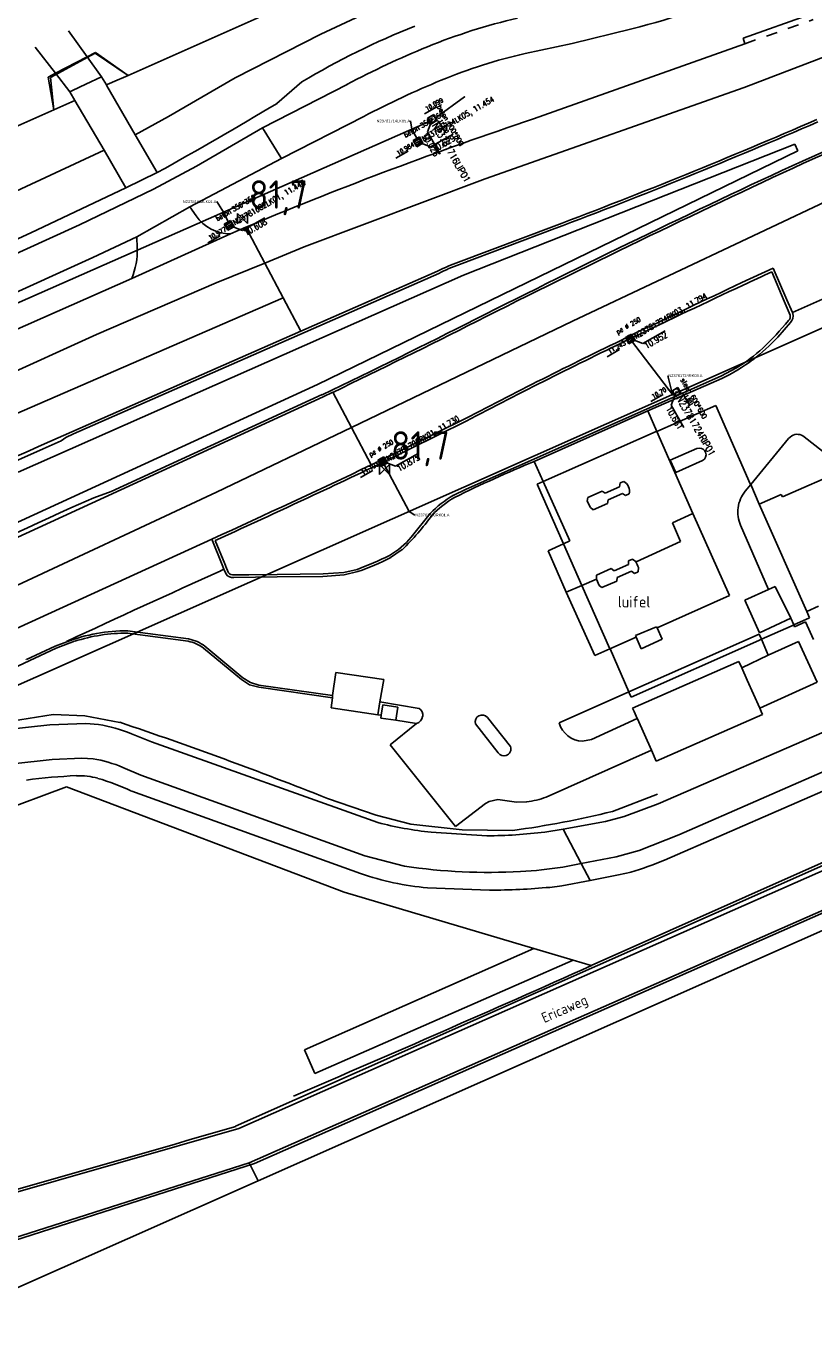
# Model space of a CAD drawing. Extents: x 145741 to 149421, y 457889 to 459999.
# Tile 18 of 84: x 146465 to 146534, y 458452 to 458568. Entities that reach past the tile are written whole.
import ezdxf
from ezdxf.enums import TextEntityAlignment as Align

# ---------------------------------------------------------------- set-up
doc = ezdxf.new("R2010")
doc.units = 0
doc.header["$LTSCALE"] = 4
doc.linetypes.add('11', pattern=[0.5, 0.25, -0.25])
doc.layers.get('0').update_dxf_attribs({"linetype": 'CONTINUOUS'})
doc.layers.add('alg_hulplijn_afstand', color=6, linetype='CONTINUOUS', plot=False)
for name, color, linetype in [('b_kal_riool__hwa_beton_300', 2, 'CONTINUOUS'), ('b_kal_riool__hwa_pvc_125', 2, 'CONTINUOUS'), ('b_kal_riool__hwa_pvc_160', 201, 'CONTINUOUS'), ('b_kal_riool_hwa_bodemkolk_beton_350x350', 7, 'CONTINUOUS'), ('b_kal_riool_hwa_bodemkolk_pe_rond_250', 7, 'CONTINUOUS'), ('b_kal_riool_hwa_bodemput_beton_400x400', 7, 'CONTINUOUS'), ('b_kal_riool_hwa_bodemput_beton_800x800', 7, 'CONTINUOUS'), ('b_kal_riool_hwa_bodemput_steen_600x600', 7, 'CONTINUOUS'), ('b_rio_rwa_kolk_straat_beton @ 1', 3, 'CONTINUOUS'), ('b_rio_rwa_put_inspectie', 170, 'CONTINUOUS'), ('b_rio_txt_bob @ 1', 12, 'CONTINUOUS'), ('MC_MP_aansluit_nummer', 7, 'CONTINUOUS')]:
    doc.layers.add(name, color=color, linetype=linetype)
doc.styles.add('ISO', font='ISO')
doc.styles.add('MC', font='arial.ttf')
doc.styles.add('MUG_standaard', font='romans.shx', dxfattribs={"width": 0.85, "height": 2})
doc.styles.add('MUG_standaard_groot', font='romans.shx', dxfattribs={"width": 0.85, "height": 4})
doc.styles.get("Standard").update_dxf_attribs({"font": 'ISO'})
doc.linetypes.add('RASTER', pattern='A,0.25,-0.25,[150,BLOK.SHX,S=0.25,R=0,X=0,Y=0],-0.25,0.25', length=1)
doc.dimstyles.new('ISO-25', dxfattribs={"dimtxt": 2.5, "dimasz": 2.5, "dimexe": 1.25, "dimexo": 0.625, "dimtad": 1, "dimtxsty": 'Standard', "dimcen": 2.5, "dimadec": 0, "dimazin": 0, "dimtfac": 1, "dimtmove": 0, "dimatfit": 3, "dimfxl": 1, "dimarcsym": 0})

# ---------------------------------------------------------------- blocks, each defined once
blk = doc.blocks.new('kilometerpaal')
at = {"color": 0}
for p, q in [((-0.44, 0.44), (0.44, -0.44)), ((-0.44, -0.44), (-0.44, 0.44)), ((0.44, 0.44), (-0.44, -0.44)), ((0.44, -0.44), (0.44, 0.44))]:
    blk.add_line(p, q, dxfattribs=at)
at = {"color": 0, "style": 'ISO'}
blk.add_attdef('KILOMETERPAAL', (0.59, 0.87), '', height=2.5, dxfattribs=at)
blk = doc.blocks.new('b_rio_rwa_kolk_straat_beton')
for p, q in [((1.25, 1.25), (-1.25, 1.25)), ((-1.25, 1.25), (-1.25, -1.25)), ((-0.94, 0.63), (0.94, 0.63)), ((0.94, 0), (-0.94, 0)), ((1.25, -1.25), (1.25, 1.25)), ((-1.25, -1.25), (1.25, -1.25)), ((-0.94, -0.62), (0.94, -0.62))]:
    blk.add_line(p, q)
at = {"style": 'MUG_standaard', "width": 0.85}
blk.add_attdef('txt', text='', height=2, dxfattribs=at).set_placement((1.75, -0.01), align=Align.MIDDLE_LEFT)
blk = doc.blocks.new('b_rio_txt_bob')
at = {"layer": 'alg_hulplijn_afstand'}
blk.add_lwpolyline([(31.4, 0), (0, 0)], dxfattribs=at)
at = {"style": 'MUG_standaard', "width": 0.85}
blk.add_attdef('hoogte', (7.5, 2.5), '', height=10, dxfattribs=at)
blk.add_attdef('txt', text='', height=10, dxfattribs=at).set_placement((15.8, -15.8), align=Align.BOTTOM_CENTER)
blk = doc.blocks.new('b_rio_rwa_put_inspectie')
for points in [[(-1, 0, -0.414214), (0, 1), (-1, 1)], [(1, 1), (0, 1, -0.414214), (1, 0)]]:
    blk.add_hatch(color=256).paths.add_polyline_path(points)
h = blk.add_hatch(color=256)
h.paths.add_polyline_path([(-1, 0), (-1, -1), (0, -1, -0.414214)])
h.paths.add_polyline_path([(1, -1), (1, 0, -0.414214), (0, -1)])
for p, q in [((-1, 1), (1, 1)), ((-1, -1), (-1, 1)), ((0.74, 0.71), (1.37, 1.41)), ((1, 1), (1, -1)), ((1, -1), (-1, -1))]:
    blk.add_line(p, q)
blk.add_lwpolyline([(1.37, 1.41), (5.37, 1.41)])
blk.add_circle((0, 0), 1)
blk.add_point((0, 0))
blk.add_text('R', height=1).set_placement((0, 0), align=Align.MIDDLE_CENTER)
at = {"style": 'MUG_standaard', "width": 0.85}
blk.add_attdef('hoogte', (1.37, 1.51), '', height=1, dxfattribs=at)
blk.add_attdef('txt', text='', height=2, dxfattribs=at).set_placement((1.5, -0.01), align=Align.MIDDLE_LEFT)
blk = doc.blocks.new('b_kal_riool_hwa_bodemput_steen_600x600')
at = {"layer": 'b_kal_riool_hwa_bodemput_steen_600x600', "linetype": 'ByBlock', "lineweight": -2}
for p, q in [((-0.5, -0.5), (-0.5, 0.5)), ((-0.5, 0.5), (0, 0.5)), ((0, 0.5), (0.5, 0.5)), ((0, 0), (1.38, -1.73)), ((0.5, 0.5), (0.5, -0.5)), ((0.5, -0.5), (-0.5, -0.5))]:
    blk.add_line(p, q, dxfattribs=at)
blk.add_lwpolyline([(1.38, -1.73), (5.53, -1.77)], dxfattribs=at)
at = {"layer": 'b_kal_riool_hwa_bodemput_steen_600x600', "linetype": 'ByBlock', "lineweight": -2, "insert": (-1.35, 2.36), "char_height": 0.8, "attachment_point": 1, "style": 'MUG_standaard_groot'}
blk.add_mtext_dynamic_manual_height_columns('steen 600*600', width=9.2844, gutter_width=3.82, heights=[1.1], dxfattribs=at)
at = {"layer": 'b_kal_riool_hwa_bodemput_steen_600x600', "linetype": 'ByBlock', "lineweight": -2, "style": 'MUG_standaard', "width": 0.85}
blk.add_attdef('hoogte', (1.44, -2.79), '', height=1, dxfattribs=at)
blk = doc.blocks.new('b_kal_riool_hwa_bodemkolk_pe_rond_250')
at = {"layer": 'b_kal_riool_hwa_bodemkolk_pe_rond_250'}
blk.add_line((0, 0), (1.38, -1.73), dxfattribs=at)
blk.add_lwpolyline([(1.38, -1.73), (5.53, -1.77)], dxfattribs=at)
blk.add_circle((0, 0), 0.52, dxfattribs=at)
at = {"layer": 'b_kal_riool_hwa_bodemkolk_pe_rond_250', "insert": (-1.35, 2.36), "char_height": 0.8, "attachment_point": 1, "style": 'MUG_standaard_groot'}
blk.add_mtext_dynamic_manual_height_columns('pe {\\H0.91667x;Ø 250}', width=7.1758, gutter_width=20, heights=[1.1], dxfattribs=at)
at = {"layer": 'b_kal_riool_hwa_bodemkolk_pe_rond_250', "style": 'MUG_standaard', "width": 0.85}
blk.add_attdef('hoogte', (1.44, -2.79), '', height=1, dxfattribs=at)
blk = doc.blocks.new('b_kal_riool_hwa_bodemput_beton_800x800')
at = {"layer": 'b_kal_riool_hwa_bodemput_beton_800x800', "linetype": 'ByBlock', "lineweight": -2}
for p, q in [((-0.5, -0.5), (-0.5, 0.5)), ((-0.5, 0.5), (0, 0.5)), ((0, 0.5), (0.5, 0.5)), ((0, 0), (1.38, -1.73)), ((0.5, 0.5), (0.5, -0.5)), ((0.5, -0.5), (-0.5, -0.5))]:
    blk.add_line(p, q, dxfattribs=at)
blk.add_lwpolyline([(1.38, -1.73), (5.53, -1.77)], dxfattribs=at)
at = {"layer": 'b_kal_riool_hwa_bodemput_beton_800x800', "linetype": 'ByBlock', "lineweight": -2, "insert": (-1.35, 2.36), "char_height": 0.8, "attachment_point": 1, "style": 'MUG_standaard_groot'}
blk.add_mtext_dynamic_manual_height_columns('beton 800*800', width=8.7755, gutter_width=2.21, heights=[1.1], dxfattribs=at)
at = {"layer": 'b_kal_riool_hwa_bodemput_beton_800x800', "linetype": 'ByBlock', "lineweight": -2, "style": 'MUG_standaard', "width": 0.85}
blk.add_attdef('hoogte', (1.44, -2.79), '', height=1, dxfattribs=at)
blk = doc.blocks.new('b_kal_riool_hwa_bodemkolk_beton_350x350')
at = {"layer": 'b_kal_riool_hwa_bodemkolk_beton_350x350'}
blk.add_line((0, 0), (1.38, -1.73), dxfattribs=at)
blk.add_lwpolyline([(1.38, -1.73), (5.53, -1.77)], dxfattribs=at)
at = {"layer": 'b_kal_riool_hwa_bodemput_beton_400x400'}
for p, q in [((-0.5, 0.5), (0, 0.5)), ((-0.5, 0.5), (-0.5, -0.5)), ((0, 0.5), (0.5, 0.5)), ((0.5, 0.5), (0.5, -0.5)), ((0.5, -0.5), (-0.5, -0.5))]:
    blk.add_line(p, q, dxfattribs=at)
at = {"layer": 'b_kal_riool_hwa_bodemkolk_beton_350x350'}
note = blk.add_mtext_dynamic_manual_height_columns('beton ', width=0.8, gutter_width=2.21, heights=[1.1, 0], dxfattribs=dict(at, insert=(-1.35, 2.36), char_height=0.8, attachment_point=1, style='MUG_standaard_groot'))
for column, words in zip(note.columns.linked_columns, ['350*350']):
    column.text = words
at = {"layer": 'b_kal_riool_hwa_bodemkolk_beton_350x350', "style": 'MUG_standaard', "width": 0.85}
blk.add_attdef('hoogte', (1.44, -2.79), '', height=1, dxfattribs=at)
blk = doc.blocks.new('MC_MP_100')
at = {"color": 1}
for p, q in [((-0.1, 0), (0.1, 0)), ((0, -0.1), (0, 0.1))]:
    blk.add_line(p, q, dxfattribs=at)
blk.add_circle((0, 0), 0.5)
at = {"style": 'MC', "flags": 1}
for tag, p in [('$POINTNRA', (0.6, 2.5)), ('$POINTNR', (0.6, 1.3)), ('$DESCR', (0.6, 0.1)), ('$GROUP', (0.6, -1.1))]:
    blk.add_attdef(tag, p, '', height=1, dxfattribs=at)

msp = doc.modelspace()

# ---------------------------------------------------------------- linework, layer by layer
at = {"linetype": 'Continuous'}
for p, q in [((146473.8, 458563.57), (146518.3, 458583.36)), ((146490.76, 458567.21), (146498.24, 458570.71)), ((146528.03, 458562.5), (146548.9, 458570.47)), ((146527.95, 458566.85), (146533.92, 458568.96)), ((146483.22, 458563.34), (146490.76, 458567.21)), ((146518.15, 458567.66), (146512.91, 458566.37)), ((146512.91, 458566.37), (146508.75, 458565.49)), ((146509.49, 458559.73), (146528.11, 458566.36)), ((146528.11, 458566.36), (146527.95, 458566.85)), ((146466.96, 458563.39), (146470.88, 458565.53)), ((146470.88, 458565.53), (146473.8, 458563.57)), ((146533.17, 458556.02), (146551.41, 458564.17)), ((146551.5, 458563.97), (146533.26, 458555.82)), ((146467.24, 458560.52), (146466.96, 458563.39)), ((146468.9, 458562.24), (146470.06, 458562.78)), ((146470.06, 458562.78), (146471.46, 458563.43)), ((146471.46, 458563.43), (146471.88, 458562.72)), ((146471.88, 458562.72), (146471.94, 458562.75)), ((146471.88, 458562.72), (146471.91, 458562.65)), ((146471.91, 458562.65), (146474.42, 458558.34)), ((146471.94, 458562.75), (146472.84, 458563.15)), ((146472.84, 458563.15), (146473.39, 458563.39)), ((146473.39, 458563.39), (146473.59, 458563.48)), ((146473.59, 458563.48), (146473.8, 458563.57)), ((146477.35, 458559.93), (146483.22, 458563.34)), ((146485.62, 458558.95), (146493.07, 458562.77)), ((146489.1, 458562.99), (146486.9, 458561.1)), ((146468.66, 458562.13), (146468.9, 458562.24)), ((146469.11, 458561.35), (146468.66, 458562.13)), ((146505.24, 458554.46), (146528.03, 458562.5)), ((146433.83, 458545.71), (146467.24, 458560.52)), ((146467.24, 458560.52), (146469.11, 458561.35)), ((146471.67, 458556.97), (146469.11, 458561.35)), ((146474.42, 458558.34), (146477.35, 458559.93)), ((146494.55, 458559.95), (146487.3, 458556.23)), ((146474.42, 458558.34), (146476.36, 458555)), ((146479.8, 458555.58), (146485.62, 458558.95)), ((146487.24, 458556.33), (146485.62, 458558.95)), ((146471.67, 458556.97), (146453.64, 458548.59)), ((146473.59, 458553.67), (146471.67, 458556.97)), ((146490.47, 458536.33), (146532.76, 458556.93)), ((146532.51, 458557.51), (146503.33, 458545.97)), ((146544.99, 458557.08), (146512.94, 458541.92)), ((146532.76, 458556.93), (146532.51, 458557.51)), ((146476.04, 458553.53), (146479.8, 458555.58)), ((146479.22, 458551.97), (146487.3, 458556.23)), ((146487.3, 458556.23), (146487.24, 458556.33)), ((146476.36, 458555), (146473.59, 458553.67)), ((146489.3, 458548.46), (146505.24, 458554.46)), ((146473.59, 458553.67), (146465.22, 458549.68)), ((146469.52, 458550.39), (146476.04, 458553.53)), ((146474.55, 458549.33), (146479.22, 458551.97)), ((146479.78, 458551.2), (146479.22, 458551.97)), ((146438.04, 458536.06), (146469.52, 458550.39)), ((146482.82, 458549.59), (146484.17, 458550.18)), ((146484.17, 458550.18), (146484.68, 458550.4)), ((146484.17, 458550.18), (146485.83, 458547.03)), ((146502.9, 458547.11), (146511.3, 458550.27)), ((146502.98, 458546.91), (146511.38, 458550.06)), ((146465.22, 458549.68), (146438.95, 458537.71)), ((146474.55, 458549.33), (146470.68, 458547.51)), ((146482.82, 458549.59), (146474.12, 458545.66)), ((146474.6, 458548.33), (146474.55, 458549.33)), ((146545.97, 458548.75), (146532.29, 458542.66)), ((146470.68, 458547.51), (146439.17, 458533.21)), ((146485.83, 458547.03), (146489.3, 458548.46)), ((146481.54, 458545.27), (146485.83, 458547.03)), ((146485.83, 458547.03), (146487.45, 458543.95)), ((146489, 458541.02), (146501.05, 458546.32)), ((146530.6, 458546.59), (146527.85, 458545.3)), ((146530.48, 458546.26), (146531.57, 458543.68)), ((146531.8, 458543.79), (146530.6, 458546.59)), ((146435.73, 458528.68), (146474.12, 458545.66)), ((146503.33, 458545.97), (146464.11, 458528.59)), ((146468.97, 458531.97), (146501.15, 458546.12)), ((146471.01, 458540.73), (146481.54, 458545.27)), ((146457.39, 458530.91), (146487.45, 458543.95)), ((146487.45, 458543.95), (146489, 458541.02)), ((146531.57, 458543.68), (146532.1, 458542.44)), ((146532.29, 458542.66), (146531.8, 458543.79)), ((146512.94, 458541.92), (146493.46, 458532.54)), ((146532.12, 458541.79), (146531, 458540.5)), ((146532.29, 458542.66), (146532.32, 458542.58)), ((146452.87, 458532.47), (146471.01, 458540.73)), ((146466.17, 458530.97), (146489, 458541.02)), ((146525.98, 458537.05), (146503.56, 458527.11)), ((146527.37, 458537.79), (146525.98, 458537.05)), ((146433.82, 458510.26), (146490.47, 458536.33)), ((146526.07, 458536.85), (146519.55, 458534)), ((146490.98, 458535.23), (146461.48, 458521.68)), ((146472.31, 458526.9), (146490.89, 458535.43)), ((146491.83, 458535.64), (146490.98, 458535.23)), ((146491.83, 458535.64), (146493.46, 458532.54)), ((146509.56, 458529.55), (146519.55, 458534)), ((146519.55, 458534), (146520.35, 458532.19)), ((146520.35, 458532.19), (146525.54, 458534.48)), ((146525.54, 458534.48), (146528.58, 458527.58)), ((146493.46, 458532.54), (146481.58, 458526.83)), ((146493.46, 458532.54), (146495.2, 458529.24)), ((146503.45, 458533.31), (146495.96, 458529.6)), ((146496.07, 458529.39), (146503.55, 458533.09)), ((146466.31, 458530.66), (146467.9, 458531.37)), ((146467.9, 458531.37), (146468.32, 458531.65)), ((146468.32, 458531.65), (146468.97, 458531.97)), ((146510.35, 458527.79), (146520.3, 458532.17)), ((146520.3, 458532.17), (146520.35, 458532.19)), ((146520.35, 458532.19), (146523.53, 458524.97)), ((146531.94, 458531.56), (146528.62, 458527.5)), ((146532.23, 458531.81), (146531.94, 458531.56)), ((146535.61, 458529.93), (146533.34, 458531.71)), ((146422.75, 458511.26), (146466.31, 458530.66)), ((146521.53, 458529.66), (146523.88, 458530.67)), ((146523.88, 458530.67), (146524.1, 458530.72)), ((146531.41, 458526.41), (146540.95, 458530.63)), ((146495.96, 458529.6), (146495.2, 458529.24)), ((146510.35, 458527.79), (146509.56, 458529.55)), ((146522.03, 458528.57), (146521.53, 458529.66)), ((146524.37, 458529.62), (146522.03, 458528.57)), ((146509.8, 458527.55), (146510.35, 458527.79)), ((146512.7, 458522.55), (146510.35, 458527.79)), ((146517.13, 458527.67), (146517.07, 458527.32)), ((146517.44, 458527.79), (146517.13, 458527.67)), ((146481.58, 458526.83), (146426.69, 458501.17)), ((146470.78, 458526.35), (146472.31, 458526.9)), ((146503.56, 458527.11), (146502.43, 458526.55)), ((146512.13, 458522.29), (146509.8, 458527.55)), ((146515.54, 458526.93), (146514.28, 458526.38)), ((146515.8, 458526.76), (146515.54, 458526.93)), ((146517.07, 458527.32), (146515.8, 458526.76)), ((146516.07, 458526.16), (146517.32, 458526.73)), ((146517.32, 458526.73), (146517.59, 458526.54)), ((146517.59, 458526.54), (146517.92, 458526.68)), ((146528.62, 458527.5), (146528.13, 458526.91)), ((146528.58, 458527.58), (146528.62, 458527.5)), ((146528.62, 458527.5), (146529.37, 458525.78)), ((146529.37, 458525.78), (146531.3, 458526.62)), ((146531.3, 458526.62), (146531.41, 458526.41)), ((146468.74, 458525.45), (146470.78, 458526.35)), ((146514.28, 458526.38), (146514.22, 458526.03)), ((146514.22, 458526.03), (146514.5, 458525.48)), ((146514.5, 458525.48), (146514.76, 458525.29)), ((146514.76, 458525.29), (146516.01, 458525.84)), ((146516.01, 458525.84), (146516.07, 458526.16)), ((146533.55, 458516.33), (146529.37, 458525.78)), ((146500.39, 458524.95), (146498.71, 458522.88)), ((146523.53, 458524.97), (146521.74, 458524.13)), ((146526.76, 458517.73), (146523.53, 458524.97)), ((146521.74, 458524.13), (146522.44, 458522.48)), ((146527.72, 458523.92), (146530.19, 458518.26)), ((146442.06, 458504.79), (146481.15, 458522.7)), ((146481.15, 458522.7), (146482.07, 458520.44)), ((146482.3, 458520.53), (146481.46, 458522.57)), ((146510.77, 458521.68), (146512.13, 458522.29)), ((146512.13, 458522.29), (146512.7, 458522.55)), ((146513.75, 458518.62), (146512.13, 458522.29)), ((146522.44, 458522.48), (146518.52, 458520.71)), ((146497.92, 458521.77), (146496.91, 458521.07)), ((146512.38, 458518.02), (146510.77, 458521.68)), ((146518.21, 458520.94), (146517.86, 458520.77)), ((146517.86, 458520.77), (146517.87, 458520.45)), ((146518.52, 458520.71), (146518.21, 458520.94)), ((146482.23, 458520.05), (146481.94, 458519.91)), ((146482.07, 458520.44), (146482.23, 458520.05)), ((146482.42, 458519.6), (146482.23, 458520.05)), ((146482.46, 458520.14), (146482.3, 458520.53)), ((146482.62, 458519.73), (146482.46, 458520.14)), ((146484.42, 458519.56), (146483.1, 458519.55)), ((146486.92, 458519.59), (146484.42, 458519.56)), ((146490.97, 458519.63), (146486.92, 458519.59)), ((146492.82, 458519.54), (146490.94, 458519.41)), ((146492.79, 458519.75), (146490.97, 458519.63)), ((146493.95, 458520.03), (146492.79, 458519.75)), ((146494.02, 458519.83), (146492.82, 458519.54)), ((146516.33, 458520.12), (146515.05, 458519.51)), ((146516.6, 458519.89), (146516.33, 458520.12)), ((146517.87, 458520.45), (146516.6, 458519.89)), ((146516.87, 458519.32), (146518.12, 458519.87)), ((146518.12, 458519.87), (146518.39, 458519.68)), ((146518.39, 458519.68), (146518.71, 458519.82)), ((146518.71, 458519.82), (146518.74, 458520.2)), ((146486.91, 458519.36), (146483.11, 458519.31)), ((146490.94, 458519.41), (146486.91, 458519.36)), ((146513.75, 458518.62), (146512.38, 458518.02)), ((146515.03, 458519.18), (146513.75, 458518.62)), ((146516.22, 458513.04), (146513.75, 458518.62)), ((146515.05, 458519.51), (146515.03, 458519.18)), ((146515.03, 458519.18), (146515.26, 458518.61)), ((146515.26, 458518.61), (146515.52, 458518.43)), ((146515.52, 458518.43), (146516.83, 458518.99)), ((146516.83, 458518.99), (146516.87, 458519.32)), ((146530.19, 458518.26), (146530.77, 458518.51)), ((146530.77, 458518.51), (146532.16, 458515.73)), ((146512.38, 458518.02), (146514.88, 458512.45)), ((146520.37, 458514.89), (146526.76, 458517.73)), ((146530.19, 458518.26), (146528.1, 458517.31)), ((146528.1, 458517.31), (146529.39, 458514.45)), ((146534.58, 458516.79), (146533.55, 458516.33)), ((146533.55, 458516.33), (146533.8, 458515.75)), ((146518.47, 458514.21), (146520.33, 458514.97)), ((146520.33, 458514.97), (146520.37, 458514.89)), ((146520.37, 458514.89), (146520.82, 458513.89)), ((146529.39, 458514.45), (146532.16, 458515.73)), ((146532.18, 458515.03), (146529.57, 458513.87)), ((146532.41, 458515.13), (146532.16, 458515.73)), ((146532.41, 458515.13), (146532.18, 458515.03)), ((146533.8, 458515.75), (146532.41, 458515.13)), ((146532.48, 458514.97), (146532.41, 458515.13)), ((146533.45, 458515.41), (146532.48, 458514.97)), ((146534.16, 458513.85), (146533.45, 458515.41)), ((146479.11, 458513.9), (146473.75, 458514.62)), ((146473.75, 458514.42), (146479.07, 458513.7)), ((146516.22, 458513.04), (146518.53, 458514.07)), ((146517.9, 458509.23), (146529.36, 458514.33)), ((146529.33, 458513.76), (146518.1, 458508.78)), ((146518.53, 458514.07), (146518.47, 458514.21)), ((146518.96, 458513.04), (146518.53, 458514.07)), ((146520.82, 458513.89), (146518.96, 458513.04)), ((146529.57, 458513.87), (146529.33, 458513.76)), ((146529.36, 458514.33), (146529.57, 458513.87)), ((146529.57, 458513.87), (146530.17, 458512.47)), ((146455.3, 458507.42), (146467.45, 458513.08)), ((146467.37, 458513.27), (146464.84, 458512.1)), ((146468.39, 458513.64), (146467.37, 458513.27)), ((146467.45, 458513.08), (146469.08, 458513.69)), ((146468.36, 458513.69), (146468.39, 458513.64)), ((146480.44, 458513.1), (146483.77, 458510.33)), ((146483.9, 458510.48), (146480.55, 458513.26)), ((146514.88, 458512.45), (146516.22, 458513.04)), ((146516.23, 458513.02), (146516.22, 458513.04)), ((146517.9, 458509.23), (146516.23, 458513.02)), ((146530.17, 458512.47), (146532.83, 458513.68)), ((146532.83, 458513.68), (146534.46, 458510.08)), ((146464.84, 458512.1), (146464.81, 458512.14)), ((146527.36, 458511.83), (146518.22, 458507.81)), ((146527.58, 458511.92), (146527.36, 458511.83)), ((146527.83, 458511.36), (146527.58, 458511.92)), ((146530.17, 458512.47), (146527.83, 458511.36)), ((146483.77, 458510.33), (146484.49, 458509.87)), ((146484.57, 458510.05), (146483.9, 458510.48)), ((146491.8, 458508.92), (146492.07, 458510.95)), ((146492.07, 458510.95), (146496.31, 458510.33)), ((146496.31, 458510.33), (146495.97, 458508.36)), ((146528.31, 458510.28), (146527.83, 458511.36)), ((146529.42, 458507.8), (146528.31, 458510.28)), ((146484.49, 458509.87), (146485.29, 458509.64)), ((146485.31, 458509.84), (146484.57, 458510.05)), ((146485.29, 458509.64), (146491.78, 458508.72)), ((146491.8, 458508.92), (146485.31, 458509.84)), ((146511.74, 458506.5), (146517.9, 458509.23)), ((146517.9, 458509.22), (146517.9, 458509.23)), ((146518.1, 458508.78), (146517.9, 458509.22)), ((146534.46, 458510.08), (146529.42, 458507.8)), ((146491.78, 458508.72), (146491.67, 458507.83)), ((146491.8, 458508.92), (146491.78, 458508.72)), ((146495.77, 458507.22), (146495.97, 458508.36)), ((146495.97, 458508.36), (146499.41, 458507.77)), ((146496.09, 458507.17), (146496.23, 458508.08)), ((146496.23, 458508.08), (146497.54, 458507.9)), ((146497.54, 458507.9), (146497.36, 458506.74)), ((146491.67, 458507.83), (146495.77, 458507.22)), ((146496.09, 458507.17), (146495.77, 458507.22)), ((146496.05, 458506.92), (146496.09, 458507.17)), ((146497.36, 458506.74), (146496.05, 458506.92)), ((146499.2, 458506.44), (146497.36, 458506.74)), ((146505.43, 458506.98), (146507.46, 458504.43)), ((146518.63, 458506.89), (146514.6, 458505.03)), ((146518.22, 458507.81), (146518.35, 458507.51)), ((146518.35, 458507.51), (146518.63, 458506.89)), ((146518.63, 458506.89), (146518.64, 458506.86)), ((146518.64, 458506.86), (146519.87, 458504.09)), ((146520.3, 458503.14), (146529.66, 458507.25)), ((146529.54, 458507.52), (146529.42, 458507.8)), ((146529.66, 458507.25), (146529.54, 458507.52)), ((146462.88, 458505.9), (146466.91, 458506.33)), ((146466.91, 458506.33), (146470.07, 458506.45)), ((146470.07, 458506.45), (146471.19, 458506.37)), ((146496.86, 458504.58), (146499.2, 458506.44)), ((146506.39, 458503.85), (146504.39, 458506.42)), ((146520.48, 458499.38), (146535.75, 458506.02)), ((146545.23, 458506.69), (146522.29, 458496.65)), ((146474.1, 458505.55), (146475.86, 458504.82)), ((146475.86, 458504.82), (146495.78, 458497.72)), ((146502.61, 458497.36), (146496.86, 458504.58)), ((146514.6, 458505.03), (146513.82, 458504.88)), ((146467.1, 458503.28), (146463.64, 458502.9)), ((146469.7, 458503.4), (146467.1, 458503.28)), ((146470.71, 458503.33), (146469.7, 458503.4)), ((146519.87, 458504.09), (146510.62, 458499.96)), ((146519.87, 458504.09), (146519.87, 458504.09)), ((146519.87, 458504.09), (146520.3, 458503.14)), ((146474.9, 458501.9), (146473.33, 458502.58)), ((146494.64, 458494.8), (146474.9, 458501.9)), ((146538.3, 458501.93), (146521.02, 458494.41)), ((146468.35, 458500.86), (146453.1, 458495.21)), ((146492.81, 458491.57), (146468.35, 458500.86)), ((146494.25, 458493.23), (146474.11, 458500.49)), ((146505.27, 458499.41), (146502.61, 458497.36)), ((146505.59, 458499.58), (146505.27, 458499.41)), ((146506.34, 458499.74), (146505.59, 458499.58)), ((146507.99, 458499.52), (146506.34, 458499.74)), ((146508.89, 458499.55), (146507.99, 458499.52)), ((146517.48, 458498.24), (146520.48, 458499.38)), ((146512.1, 458497.15), (146515.84, 458497.81)), ((146515.84, 458497.81), (146517.48, 458498.24)), ((146500.49, 458496.87), (146505.37, 458496.54)), ((146510.5, 458496.87), (146512.1, 458497.15)), ((146512.1, 458497.15), (146513.7, 458494.11)), ((146522.29, 458496.65), (146518.8, 458495.27)), ((146518.8, 458495.27), (146516.77, 458494.71)), ((146490.92, 458474.02), (146537.51, 458494.61)), ((146498.12, 458493.88), (146494.64, 458494.8)), ((146513.7, 458494.11), (146512.07, 458493.8)), ((146516.77, 458494.71), (146513.7, 458494.11)), ((146513.7, 458494.11), (146514.48, 458492.62)), ((146535.1, 458494.26), (146514.58, 458485.11)), ((146516.98, 458493.1), (146514.48, 458492.62)), ((146516.98, 458493.1), (146518.08, 458493.36)), ((146505.61, 458491.75), (146500.16, 458491.97)), ((146511.98, 458492.15), (146510.93, 458492)), ((146511.98, 458492.15), (146514.48, 458492.62)), ((146538.14, 458491.16), (146484.93, 458467.68)), ((146509.53, 458486.61), (146492.81, 458491.57)), ((146489.31, 458477.7), (146509.53, 458486.61)), ((146512.99, 458485.59), (146509.53, 458486.61)), ((146490.23, 458475.59), (146512.99, 458485.59)), ((146512.99, 458485.59), (146514.58, 458485.11)), ((146490.23, 458475.59), (146489.31, 458477.7)), ((146490.92, 458474.02), (146483.53, 458470.76)), ((146483.53, 458470.76), (146460.87, 458464.25)), ((146484.93, 458467.68), (146445.11, 458454.91))]:
    msp.add_line(p, q, dxfattribs=at)
at = {"linetype": '11', "lineweight": -3}
msp.add_line((146528.11, 458566.36), (146534.12, 458568.48), dxfattribs=at)
for p, q in [((146468.54, 458567.48), (146470.18, 458565.21)), ((146467.39, 458563.75), (146465.6, 458566.04)), ((146470.18, 458565.21), (146467.39, 458563.75)), ((146470.91, 458565.59), (146470.18, 458565.21)), ((146470.18, 458565.21), (146471.46, 458563.43)), ((146470.91, 458565.59), (146473.8, 458563.57)), ((146467.39, 458563.75), (146466.76, 458563.42)), ((146468.66, 458562.13), (146467.39, 458563.75)), ((146467.24, 458560.52), (146466.76, 458563.42)), ((146567.6, 458502.73), (146485.24, 458466.14)), ((146552.14, 458497.56), (146484.45, 458467.73)), ((146483.26, 458470.95), (146536.3, 458494.51)), ((146484.45, 458467.73), (146440.66, 458453.71)), ((146485.24, 458466.14), (146484.45, 458467.73)), ((146485.24, 458466.14), (146449.4, 458450.23))]:
    msp.add_line(p, q)
at = {"linetype": 'RASTER', "lineweight": -3}
for p, q in [((146462.78, 458506.54), (146467.18, 458507.25)), ((146467.18, 458507.25), (146469.98, 458507.12)), ((146469.98, 458507.12), (146473.06, 458506.55)), ((146491.34, 458499.84), (146495.64, 458498.36)), ((146516.44, 458498.7), (146520.41, 458500.22)), ((146495.64, 458498.36), (146498.68, 458497.57)), ((146498.68, 458497.57), (146503.2, 458497.07)), ((146503.2, 458497.07), (146507.68, 458497.03))]:
    msp.add_line(p, q, dxfattribs=at)
at = {"linetype": 'Continuous'}
for centre, radius, start, end in [((146497.99, 458645.72), 80.62, 284.4781, 292.8124), ((146519.28, 458519.69), 50.18, 102.8806, 112.4066), ((146525.2, 458502.62), 70.34, 111.8426, 120.8807), ((146533.27, 458486.12), 86.56, 112.4983, 117.6754), ((146519.33, 458519.54), 47.16, 102.9695, 112.389), ((146533.38, 458485.87), 83.64, 112.5043, 117.6655), ((146238.02, 458979.33), 486.69, 299.3223, 300.7566), ((146627.7, 458207.72), 371.33, 108.5624, 112.6539), ((146327.86, 459034.81), 518.1, 290.736, 293.4982), ((146327.78, 459035.02), 518.55, 290.7365, 293.4974), ((146934.21, 457691.06), 953.41, 114.8749, 116.79715), ((146935.34, 457688.73), 955.78, 114.87735, 116.7943), ((146482.85, 458553.32), 3.73, 214.6518, 269.5986), ((146467.88, 458548.18), 6.72, 338.0154, 1.3107), ((146509.75, 458528.55), 19.79, 110.2613, 116.0835), ((146509.83, 458528.37), 19.76, 110.304, 116.0856), ((146713.31, 458151.27), 435.25, 114.8382, 115.2055), ((146975.67, 457591.56), 1053.65, 115.15232, 115.74019), ((146949.07, 457647.26), 991.68, 115.12901, 115.75347), ((146147.78, 459247.93), 790.82, 295.71347, 296.80348), ((146149.64, 459244.09), 786.77, 295.78063, 296.80844), ((146509.98, 458560.08), 28.47, 313.7901, 320.4792), ((146531.57, 458542.35), 0.541, 314.0071, 9.2675), ((146531.62, 458542.34), 0.739, 311.8114, 18.7516), ((146734.28, 458091.69), 498.3, 115.7125, 117.5959), ((146734.98, 458090.31), 499.62, 115.7169, 117.5948), ((146516.25, 458554.53), 20.36, 308.0939, 316.4248), ((146519.76, 458550.36), 14.69, 301.2269, 312.5208), ((146519.74, 458550.38), 14.93, 295.0661, 307.3827), ((146532.71, 458530.96), 0.975, 49.9945, 119.4766), ((150662.87, 449034.11), 10382.81, 113.840839, 114.103681), ((146524.11, 458530.14), 0.579, 20.9522, 90.708), ((146524.11, 458530.14), 0.579, 296.4306, 20.9236), ((146107.3, 459343.78), 902.19, 294.48039, 295.46449), ((146105.53, 459347.56), 906.6, 294.49766, 295.51637), ((146557.1, 458415.43), 123.63, 112.6169, 116.186), ((146516.97, 458526.93), 0.977, 345.5307, 61.5044), ((146507.06, 458518.57), 9.23, 120.0804, 136.2316), ((146530.36, 458525.08), 2.88, 140.537, 172.2334), ((148576.53, 453957.64), 5030.67, 114.77069, 115.15383), ((146507.08, 458518.55), 9.04, 120.1172, 136.2125), ((146530.36, 458525.08), 2.88, 172.2544, 203.7153), ((146480.57, 458539.48), 24.8, 314.4073, 323.7037), ((146493.49, 458527.12), 6.73, 299.5977, 320.9156), ((146486.22, 458541.92), 23.21, 289.4495, 297.1457), ((146486.2, 458542), 23.51, 289.4444, 297.1154), ((146512.78, 458517.87), 6.39, 21.3968, 26.3162), ((147225.61, 456879.21), 1801.37, 114.38303, 114.85799), ((146483.07, 458520.2), 0.89, 222.3477, 271.9999), ((146483.08, 458520.2), 0.652, 225.9469, 272.1549), ((146473.6, 458500.29), 14.33, 89.3869, 111.3467), ((146473.77, 458498.96), 15.46, 90.0675, 107.6406), ((146478.38, 458510.3), 3.47, 53.6372, 78.5157), ((146478.37, 458510.29), 3.69, 53.6949, 78.461), ((146498.82, 458507.3), 0.937, 293.74, 345.7382), ((146499.07, 458507.19), 0.677, 349.9887, 59.4161), ((146504.96, 458506.6), 0.6, 38.7663, 197.6246), ((146468.88, 458492.63), 13.93, 68.0127, 80.4662), ((146513.9, 458507.12), 2.24, 196.2569, 267.8821), ((146506.89, 458504.21), 0.614, 288.6512, 20.9396), ((146468.75, 458491.63), 11.87, 67.2959, 80.4781), ((146506.89, 458504.21), 0.613, 215.6708, 288.7502), ((146471.42, 458451.84), 50.06, 92.4885, 97.5608), ((146469.45, 458495.62), 6.23, 74.3395, 91.8598), ((146466.41, 458484.76), 17.5, 63.9261, 74.3682), ((146508.23, 458506.18), 6.66, 275.6287, 290.9924), ((146503.61, 458527.48), 30.77, 255.2493, 264.1731), ((146505.11, 458541.16), 44.61, 270.339, 276.9389), ((146510.34, 458519.81), 27.56, 286.3021, 292.788), ((146502.3, 458516.38), 24.51, 250.835, 265.002), ((146505.41, 458542.1), 48.77, 261.4093, 273.4467), ((146507.16, 458523.35), 29.96, 272.2574, 279.4226), ((146505.09, 458557.47), 65.72, 270.4561, 275.0989)]:
    msp.add_arc(centre, radius, start, end, dxfattribs=at)
at = {"linetype": 'RASTER', "lineweight": -3}
for centre, radius, start, end in [((146352.78, 458150.59), 375.74, 68.3605, 71.331), ((146497.14, 458576.07), 79.74, 277.5958, 284.0059)]:
    msp.add_arc(centre, radius, start, end, dxfattribs=at)
for centre, radius, start, end in [((145834.87, 460001.31), 1661.59, 293.1591, 294.14684), ((145563.08, 461623.73), 3284.33, 285.49548, 286.27062)]:
    msp.add_arc(centre, radius, start, end)
at = {"layer": 'b_kal_riool__hwa_beton_300'}
for points in [[(146263.8, 458413.2, 10.69), (146377.27, 458469.6, 11.22), (146453.07, 458504.94, 11.36), (146522.21, 458535.66, 11.9), (146591.62, 458566.52, 11.77), (146606.92, 458573.31, 11.98), (146612.21, 458578.66, 11.99), (146675.47, 458606.95, 12.18), (146684.52, 458607.96, 12.18), (146729.95, 458628.23, 12.09), (146799.07, 458659.88, 12.18), (146868.82, 458693.21, 12.53), (146935.45, 458726.14, 12.79), (147002.77, 458761.14, 13.01), (147070.05, 458797.25, 13), (147135.14, 458832.84, 12.87), (147192.4, 458865.69, 13.35), (147272.88, 458913.08, 13.57)], [(146324.99, 458482.09, 10.77), (146392.89, 458512.13, 11.01), (146500.23, 458559.46, 11.6)]]:
    msp.add_polyline3d(points, dxfattribs=at)
for p in [(146500.23, 458559.46, 11.6), (146522.21, 458535.66, 11.9)]:
    msp.add_point(p, dxfattribs=at)
at = {"layer": 'b_kal_riool__hwa_pvc_125'}
for points in [[(146499.29, 458557.92, 11.47), (146498.78, 458558.82, 11.59)], [(146482.67, 458550.54, 11.43), (146482.2, 458551.51, 11.5)], [(146518.11, 458540.18, 11.79), (146521.72, 458535.45, 11.7)], [(146496.29, 458529.4, 11.72), (146498.54, 458525.14, 11.66)]]:
    msp.add_polyline3d(points, dxfattribs=at)
for p in [(146498.78, 458558.82, 11.59), (146499.29, 458557.92, 11.47), (146482.2, 458551.51, 11.5), (146482.67, 458550.54, 11.43), (146518.11, 458540.18, 11.79), (146521.38, 458535.9, 11.71), (146496.29, 458529.4, 11.72), (146498.5, 458525.21, 11.66)]:
    msp.add_point(p, dxfattribs=at)
at = {"layer": 'b_kal_riool__hwa_pvc_160'}
msp.add_polyline3d([(146500.93, 458559.84, 11.69), (146503.41, 458561.67, 11.61)], dxfattribs=at)
for p in [(146503.41, 458561.67, 11.61), (146500.93, 458559.84, 11.69)]:
    msp.add_point(p, dxfattribs=at)

# ---------------------------------------------------------------- block references
for p in [(146483.87, 458550.95), (146496.36, 458528.83)]:
    msp.add_blockref('kilometerpaal', p).add_auto_attribs({'KILOMETERPAAL': '81,7'})
at = {"layer": 'b_kal_riool_hwa_bodemkolk_beton_350x350', "xscale": 0.55, "yscale": 0.55, "zscale": 0.55, "rotation": 29.99999999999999}
for p, values in [((146499.3, 458557.7, 10.63), {'hoogte': '10.629'}), ((146482.72, 458550.33, 10.61), {'hoogte': '10.608'})]:
    msp.add_blockref('b_kal_riool_hwa_bodemkolk_beton_350x350', p, dxfattribs=at).add_auto_attribs(values)
at = {"layer": 'b_kal_riool_hwa_bodemkolk_pe_rond_250', "xscale": 0.55, "yscale": 0.55, "zscale": 0.55, "rotation": 29.99999999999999}
for p, values in [((146517.98, 458540.37, 10.95), {'hoogte': '10.952'}), ((146496.2, 458529.57, 10.88), {'hoogte': '10.875'})]:
    msp.add_blockref('b_kal_riool_hwa_bodemkolk_pe_rond_250', p, dxfattribs=at).add_auto_attribs(values)
at = {"layer": 'b_kal_riool_hwa_bodemput_beton_800x800', "xscale": 0.55, "yscale": 0.55, "zscale": 0.55, "rotation": 300.0000000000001}
msp.add_blockref('b_kal_riool_hwa_bodemput_beton_800x800', (146500.6, 458559.73, 10.03), dxfattribs=at).add_auto_attribs({'hoogte': '10.026'})
at = {"layer": 'b_kal_riool_hwa_bodemput_steen_600x600', "xscale": 0.55, "yscale": 0.55, "zscale": 0.55, "rotation": 300.0000000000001}
msp.add_blockref('b_kal_riool_hwa_bodemput_steen_600x600', (146522.05, 458535.65, 11.9), dxfattribs=at).add_auto_attribs({'hoogte': '10.661'})
at = {"layer": 'b_rio_rwa_kolk_straat_beton @ 1', "xscale": 0.25, "yscale": 0.25, "zscale": 0.25, "rotation": 30}
for p, values in [((146499.33, 458557.71, 11.45), {'txt': 'N23781714LK05, 11.454'}), ((146482.69, 458550.35, 11.45), {'txt': 'N23781682LK01, 11.448'}), ((146518.01, 458540.34, 11.79), {'txt': 'N23781724RK03, 11.794'}), ((146496.2, 458529.53, 11.73), {'txt': 'N23781700RK01, 11.730'})]:
    msp.add_blockref('b_rio_rwa_kolk_straat_beton', p, dxfattribs=at).add_auto_attribs(values)
at = {"layer": 'b_rio_rwa_put_inspectie', "xscale": 0.3, "yscale": 0.3, "zscale": 0.3, "rotation": 300.0000000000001}
for p, values in [((146500.56, 458559.69, 11.65), {'hoogte': '11.650', 'txt': 'N23781716LIP01'}), ((146522.08, 458535.64, 11.6), {'hoogte': '11.601', 'txt': 'N23781724RIP01'})]:
    msp.add_blockref('b_rio_rwa_put_inspectie', p, dxfattribs=at).add_auto_attribs(values)
at = {"layer": 'b_rio_txt_bob @ 1'}
ref = msp.add_blockref('b_rio_txt_bob', (146499.9, 458560.17, 10.1), dxfattribs=dict(at, xscale=0.04, yscale=0.04, zscale=0.04, rotation=30))
ref.add_attrib('hoogte', '10.099', (146500.11, 458560.41, 10.1), dxfattribs={"layer": '0', "height": 0.4, "rotation": 30, "style": 'MUG_standaard', "width": 0.85})
ref = msp.add_blockref('b_rio_txt_bob', (146497.37, 458556.27, 10.98), dxfattribs=dict(at, xscale=0.04, yscale=0.04, zscale=0.04, rotation=30))
ref.add_attrib('hoogte', '10.984', (146497.58, 458556.5, 10.98), dxfattribs={"layer": '0', "height": 0.4, "rotation": 30, "style": 'MUG_standaard', "width": 0.85})
ref = msp.add_blockref('b_rio_txt_bob', (146480.8, 458548.81, 10.98), dxfattribs=dict(at, xscale=0.04, yscale=0.04, zscale=0.04, rotation=30))
ref.add_attrib('hoogte', '10.977', (146481.01, 458549.04, 10.98), dxfattribs={"layer": '0', "height": 0.4, "rotation": 30, "style": 'MUG_standaard', "width": 0.85})
ref = msp.add_blockref('b_rio_txt_bob', (146515.98, 458538.77, 11.24), dxfattribs=dict(at, xscale=0.04, yscale=0.04, zscale=0.04, rotation=30))
ref.add_attrib('hoogte', '11.243', (146516.19, 458539.01, 11.24), dxfattribs={"layer": '0', "height": 0.4, "rotation": 30, "style": 'MUG_standaard', "width": 0.85})
ref = msp.add_blockref('b_rio_txt_bob', (146519.83, 458534.82, 10.7), dxfattribs=dict(at, xscale=0.04, yscale=0.04, zscale=0.04, rotation=30))
ref.add_attrib('hoogte', '10.701', (146520.04, 458535.06, 10.7), dxfattribs={"layer": '0', "height": 0.4, "rotation": 30, "style": 'MUG_standaard', "width": 0.85})
ref = msp.add_blockref('b_rio_txt_bob', (146494.25, 458528.12, 11.19), dxfattribs=dict(at, xscale=0.04, yscale=0.04, zscale=0.04, rotation=30))
ref.add_attrib('hoogte', '11.193', (146494.46, 458528.35, 11.19), dxfattribs={"layer": '0', "height": 0.4, "rotation": 30, "style": 'MUG_standaard', "width": 0.85})
at = {"layer": 'MC_MP_aansluit_nummer', "xscale": 0.1, "yscale": 0.1, "zscale": 0.1}
for p in [(146498.78, 458558.82, 11.59), (146482.2, 458551.51, 11.5), (146521.72, 458535.45, 11.7), (146498.54, 458525.14, 11.66)]:
    msp.add_blockref('MC_MP_100', p, dxfattribs=at)

# ---------------------------------------------------------------- texts
msp.add_text('luifel', height=1).set_placement((146516.91, 458516.68))
at = {"style": 'ISO'}
msp.add_text('Ericaweg', height=0.9, rotation=23.7, dxfattribs=at).set_placement((146512.22, 458481.31), align=Align.MIDDLE_CENTER)
at = {"layer": 'MC_MP_aansluit_nummer', "char_height": 0.25, "style": 'MC'}
for s, insert, attachment_point in [('N23781714LK05.A', (146498.62, 458559.55, 11.5), 6), ('N23781682LK01.A', (146481.56, 458552.44, 11.52), 6), ('N23781724RK03.A', (146521.36, 458537.1, 11.71), 4), ('N23781700RK01.A', (146499.08, 458524.82, 11.66), 4)]:
    msp.add_mtext(s, dxfattribs=dict(at, insert=insert, attachment_point=attachment_point))

# ---------------------------------------------------------------- leaders
at = {"layer": 'MC_MP_aansluit_nummer', "annotation_type": 0, "has_hookline": 1}
for points, hookline_direction, text_width in [([(146498.78, 458558.82, 11.5), (146498.67, 458559.55, 11.5)], 1, 2.93), ([(146482.2, 458551.51, 11.52), (146481.61, 458552.44, 11.52)], 1, 2.93), ([(146521.72, 458535.45, 11.71), (146521.31, 458537.1, 11.71)], 0, 2.98), ([(146498.54, 458525.14, 11.66), (146499.03, 458524.82, 11.66)], 0, 2.98)]:
    msp.add_leader(points, dimstyle='ISO-25', override={"dimtxt": 0.1, "dimasz": 0, "dimgap": 0.05, "dimtad": 0, "dimtxsty": 'MC'}, dxfattribs=dict(at, hookline_direction=hookline_direction, text_width=text_width))

doc.saveas('drawing.dxf')
